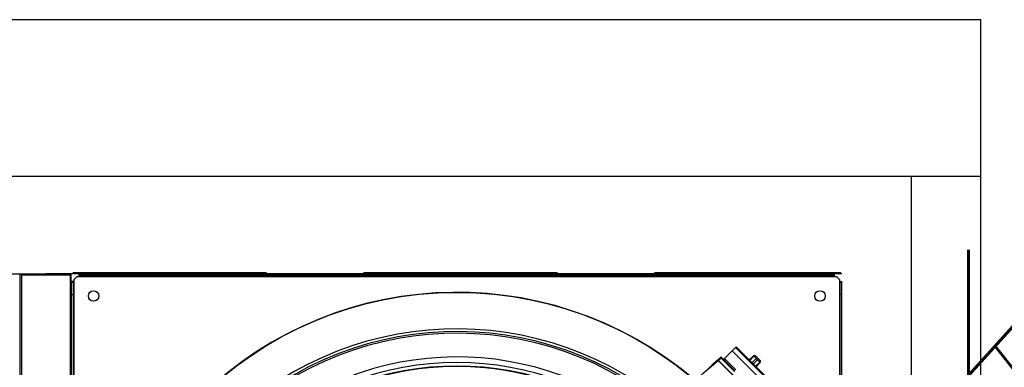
# Model space of a CAD drawing. Header units: centimetres. Extents: x -92429 to 178773, y 2337 to 428125.
# Tile 135 of 138: x 162417 to 162544, y 9693 to 9738. Entities that reach past the tile are written whole.
import ezdxf

# ---------------------------------------------------------------- set-up
doc = ezdxf.new("R2010")
doc.units = ezdxf.units.CM
doc.header["$LTSCALE"] = 50
doc.linetypes.add('DASHED', pattern=[0.75, 0.5, -0.25])
for name, color, linetype in [('Dach_Ist$0$ARCH_INFO_OPISY_IST', 15, 'Continuous'), ('WL_rurociągi', 1, 'Continuous'), ('WL_urządzenia', 1, 'Continuous')]:
    doc.layers.add(name, color=color, linetype=linetype)
doc.styles.add('Dach_Ist$0$ROMANS-50-CM', font='romans.shx', dxfattribs={"width": 0.8, "height": 10})

msp = doc.modelspace()

# ---------------------------------------------------------------- linework, layer by layer
at = {"layer": 'WL_rurociągi'}
for p, q in [((162541.27, 9737.62, 2170), (162300.27, 9737.62, 2170)), ((162541.27, 8844.62, 2170), (162541.27, 9737.62, 2170)), ((162300.27, 9717.44, 2170), (162541.27, 9717.44, 2170)), ((162532.32, 8864.81, 2170), (162532.32, 9717.44, 2170))]:
    msp.add_line(p, q, dxfattribs=at)
at = {"layer": 'WL_urządzenia', "color": 1, "linetype": 'Continuous'}
for p, q in [((162318.11, 9704.89, 2170), (162417.39, 9704.89, 2170)), ((162417.39, 9704.89, 2170), (162420.77, 9704.89, 2170)), ((162417.44, 9704.85, 2170), (162424.02, 9704.85, 2170)), ((162417.44, 9605.57, 2170), (162417.44, 9704.85, 2170)), ((162424.07, 9704.89, 2170), (162420.77, 9704.89, 2170)), ((162424.02, 9605.57, 2170), (162424.02, 9704.85, 2170)), ((162523.35, 9704.89, 2170), (162424.07, 9704.89, 2170)), ((162425.04, 9704.8, 2170), (162522.37, 9704.8, 2170)), ((162425.04, 9704.52, 2170), (162425.04, 9704.8, 2170)), ((162425.13, 9704.62, 2170), (162425.04, 9704.62, 2170)), ((162425.13, 9704.62, 2170), (162425.13, 9704.8, 2170)), ((162522.28, 9704.62, 2170), (162425.13, 9704.62, 2170)), ((162426.71, 9704.8, 2170), (162426.71, 9704.62, 2170)), ((162520.71, 9704.8, 2170), (162520.71, 9704.62, 2170)), ((162522.28, 9704.8, 2170), (162522.28, 9704.62, 2170)), ((162522.37, 9704.62, 2170), (162522.28, 9704.62, 2170)), ((162522.37, 9704.52, 2170), (162522.37, 9704.8, 2170)), ((162424.11, 9606.54, 2170), (162424.11, 9703.87, 2170)), ((162424.39, 9703.87, 2170), (162424.11, 9703.87, 2170)), ((162424.11, 9703.78, 2170), (162424.3, 9703.78, 2170)), ((162424.3, 9703.87, 2170), (162424.3, 9703.78, 2170)), ((162424.3, 9703.78, 2170), (162424.3, 9606.63, 2170)), ((162424.39, 9704.15, 2170), (162424.76, 9704.52, 2170)), ((162424.39, 9703.87, 2170), (162424.39, 9704.15, 2170)), ((162424.39, 9606.54, 2170), (162424.39, 9703.87, 2170)), ((162424.76, 9704.52, 2170), (162425.04, 9704.52, 2170)), ((162425.04, 9704.52, 2170), (162522.37, 9704.52, 2170)), ((162522.37, 9704.52, 2170), (162522.65, 9704.52, 2170)), ((162522.65, 9704.52, 2170), (162523.02, 9704.15, 2170)), ((162523.02, 9704.15, 2170), (162523.02, 9703.87, 2170)), ((162523.02, 9703.87, 2170), (162523.3, 9703.87, 2170)), ((162523.02, 9703.87, 2170), (162523.02, 9606.54, 2170)), ((162523.12, 9703.78, 2170), (162523.12, 9703.87, 2170)), ((162523.12, 9606.63, 2170), (162523.12, 9703.78, 2170)), ((162523.12, 9703.78, 2170), (162523.3, 9703.78, 2170)), ((162523.3, 9703.87, 2170), (162523.3, 9606.54, 2170)), ((162424.11, 9702.21, 2170), (162424.3, 9702.21, 2170)), ((162424.11, 9702.21, 2170), (162424.3, 9702.21, 2170)), ((162523.3, 9702.21, 2170), (162523.12, 9702.21, 2170)), ((162508.09, 9693.85, 2170), (162509.62, 9695.38, 2170)), ((162509.19, 9694.96, 2170), (162513.46, 9690.69, 2170)), ((162509.62, 9695.38, 2170), (162513.88, 9691.12, 2170)), ((162513.88, 9691.32, 2170), (162509.82, 9695.38, 2170)), ((162503.61, 9690.35, 2170), (162507.73, 9694.15, 2170)), ((162505.51, 9692.1, 2170), (162507.38, 9693.72, 2170)), ((162507.65, 9694.01, 2170), (162506.59, 9693.1, 2170)), ((162507.38, 9693.72, 2170), (162507.41, 9693.75, 2170)), ((162507.38, 9693.72, 2170), (162512.22, 9688.88, 2170)), ((162507.41, 9693.75, 2170), (162507.72, 9694.02, 2170)), ((162512.25, 9688.91, 2170), (162507.41, 9693.75, 2170)), ((162507.72, 9694.02, 2170), (162507.66, 9694.08, 2170)), ((162509.5, 9692.31, 2170), (162507.69, 9694.11, 2170)), ((162509.56, 9692.37, 2170), (162507.79, 9694.14, 2170)), ((162508.19, 9693.75, 2170), (162508.31, 9693.87, 2170)), ((162508.21, 9693.97, 2170), (162509.69, 9692.5, 2170)), ((162511.41, 9693.79, 2170), (162511.93, 9694.31, 2170)), ((162511.47, 9693.72, 2170), (162512, 9694.25, 2170)), ((162512.28, 9693.96, 2170), (162511.76, 9693.44, 2170)), ((162512.81, 9693.43, 2170), (162511.93, 9694.31, 2170)), ((162511.94, 9693.26, 2170), (162512.46, 9693.78, 2170)), ((162512.81, 9693.7, 2170), (162512.2, 9694.31, 2170)), ((162512.75, 9693.5, 2170), (162512.22, 9692.97, 2170)), ((162512.29, 9692.91, 2170), (162512.81, 9693.43, 2170))]:
    msp.add_line(p, q, dxfattribs=at)
at = {"layer": 'WL_urządzenia', "color": 1, "linetype": 'DASHED'}
for p, q in [((162417.58, 9704.75, 2170), (162423.88, 9704.75, 2170)), ((162417.58, 9704.75, 2170), (162417.58, 9605.66, 2170)), ((162423.88, 9704.75, 2170), (162423.88, 9605.66, 2170)), ((162424.2, 9705.03, 2170), (162523.21, 9705.03, 2170))]:
    msp.add_line(p, q, dxfattribs=at)
at = {"layer": 'WL_urządzenia', "color": 1, "linetype": 'Continuous'}
for points in [[(162507.35, 9693.76, 0.395256), (162507.41, 9693.75)], [(162507.35, 9693.76, 0.050409), (162507.38, 9693.72)], [(162507.38, 9693.72, -0.039903), (162507.35, 9693.76)], [(162507.72, 9694.02, -0.383826), (162507.65, 9694.01)], [(162512, 9694.25, 0.353945), (162512.2, 9694.31)], [(162512.5, 9694, -0.393689), (162512.28, 9693.96)], [(162512.46, 9693.78, -0.393689), (162512.5, 9694)], [(162512.81, 9693.7, 0.353945), (162512.75, 9693.5)]]:
    msp.add_lwpolyline(points, format="xyb", dxfattribs=at)
for centre, radius in [((162426.89, 9702.02, 2170), 0.672), ((162473.71, 9655.21, 2170), 47.28), ((162520.52, 9702.02, 2170), 0.672)]:
    msp.add_circle(centre, radius, dxfattribs=at)
for centre, radius, start, end in [((162473.71, 9655.21, 2170), 47.28, 49.4416, 40.5584), ((162473.71, 9655.21, 2170), 42.57, 47.9961, 42.0039), ((162473.71, 9655.21, 2170), 42.22, 48.0205, 41.9795), ((162473.71, 9655.21, 2170), 42.01, 48.0356, 41.9644), ((162509.72, 9695.28, 2170), 0.139, 45, 135), ((162473.71, 9655.21, 2170), 38.96, 48.2733, 132.6821), ((162473.71, 9655.21, 2170), 38.24, 47.362, 132.638), ((162507.76, 9694.11, 2170), 0.0464, 45, 132.6453), ((162512.07, 9694.18, 2170), 0.185, 45, 135), ((162512.68, 9693.57, 2170), 0.185, 315, 45), ((162473.71, 9655.21, 2170), 37.78, 47.3909, 132.6091), ((162473.71, 9655.21, 2170), 37.73, 75.3519, 104.6481)]:
    msp.add_arc(centre, radius, start, end, dxfattribs=at)

# ---------------------------------------------------------------- texts
at = {"layer": 'Dach_Ist$0$ARCH_INFO_OPISY_IST', "color": 8, "insert": (162616.81, 9687.95, 2170), "char_height": 20, "width": 343.5922, "attachment_point": 9, "style": 'Dach_Ist$0$ROMANS-50-CM'}
msp.add_mtext('{\\W1;ks%%C70}', dxfattribs=at)

doc.saveas('drawing.dxf')
